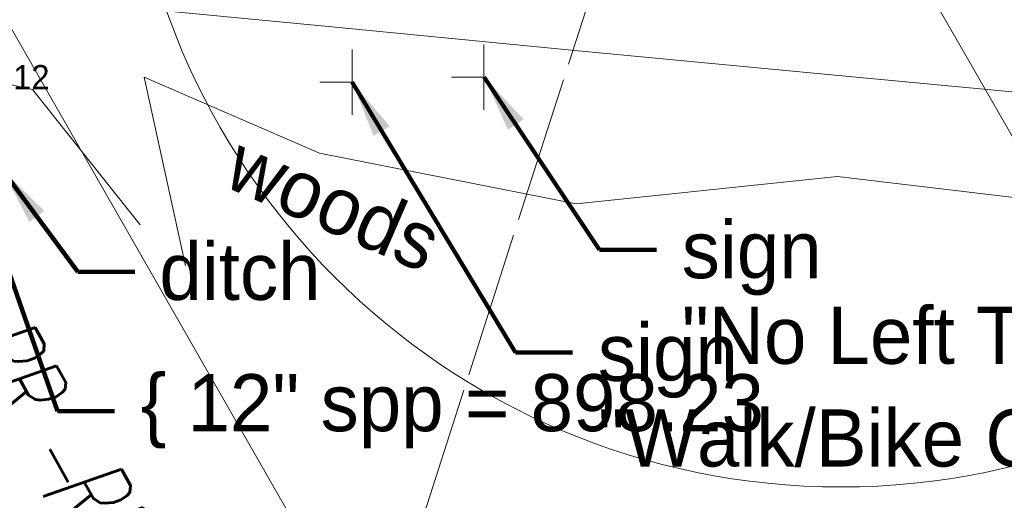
# Model space of a CAD drawing. Header units: feet. Extents: x 2433273 to 2447442, y 555003 to 575201.
# Tile 206 of 226: x 2436158 to 2436279, y 570336 to 570395. Entities that reach past the tile are written whole.
import ezdxf
from ezdxf.enums import TextEntityAlignment as Align

# ---------------------------------------------------------------- set-up
doc = ezdxf.new("R2010")
doc.units = ezdxf.units.FT
doc.header["$LTSCALE"] = 50
doc.header["$MEASUREMENT"] = 0
for name, pattern in [('corp', [0.4, 0.05, 0.09, 0.08, 0.09, 0.05, -0.04]), ('DGN Style 1', [291.026069, 0.484236, -290.541832]), ('DGN Style 2', [484.236387, 290.541832, -193.694555]), ('DGN Style 3', [677.930942, 484.236387, -193.694555]), ('rowex', [4.85, 0.8, -0.375, -0.375, 0.8, -0.3, 0.8, -0.3, 0.8, -0.3]), ('treelt', [0.3, -0.15, -0.15])]:
    doc.linetypes.add(name, pattern=pattern)
for name, color, linetype, lineweight in [('DV_X_Corp_Line', 7, 'corp', 0), ('DV_X_Property_Line', 7, 'Continuous', 0), ('PV_X_Curb', 120, 'DGN Style 1', 0), ('PV_X_EOP', 7, 'DGN Style 3', 0), ('RW_X_Fee_RW', 6, 'rowex', 30), ('SN_X_Public', 3, 'Continuous', 0), ('SV_X_Text', 7, 'Continuous', 0), ('SV_X_Text_Description', 21, 'Continuous', 0), ('SV_X_Top_of_Bank', 97, 'DGN Style 2', 0), ('UT_X_Electric_Cells', 1, 'Continuous', 0), ('VG_X_Tree_Line_Lt', 3, 'treelt', 0)]:
    doc.layers.add(name, color=color, linetype=linetype, lineweight=lineweight)
doc.styles.add('L60', font='simplex.shx', dxfattribs={"width": 0.6, "oblique": 10, "height": 4.79999})
doc.styles.add('Slanted-Normal LS 0.50', font='font31.shx', dxfattribs={"height": 0.14})
doc.styles.add('Slanted-Normal LS 0.50_0', font='font31.shx')
doc.styles.add('Style-font30', font='font30.shx')
doc.dimstyles.new('Dec-0  Slanted', dxfattribs={"dimscale": 50, "dimtxt": 0.14, "dimasz": 0.14, "dimexe": 0.07, "dimexo": 0.07, "dimgap": 0.07, "dimtad": 1, "dimdec": 0, "dimzin": 3, "dimdsep": 46, "dimtxsty": 'Slanted-Normal LS 0.50_0', "dimcen": 0.09, "dimclrd": 97, "dimclre": 97, "dimclrt": 7, "dimadec": 0, "dimazin": 3, "dimtfac": 1, "dimtdec": 0, "dimtofl": 0, "dimtmove": 1, "dimatfit": 1, "dimfxl": 1, "dimtzin": 3, "dimlwd": 0, "dimlwe": 0, "dimarcsym": 0})

# ---------------------------------------------------------------- blocks, each defined once
blk = doc.blocks.new('SGN1P_15')
at = {"layer": 'SN_X_Public', "color": 3, "linetype": 'Continuous', "lineweight": 0}
for p, q in [((0, 0.08), (0, -0.08)), ((0, 0), (-0.08, 0))]:
    blk.add_line(p, q, dxfattribs=at)
blk = doc.blocks.new('SGN1P_16')
at = {"layer": 'SN_X_Public', "color": 3, "linetype": 'Continuous', "lineweight": 0}
for p, q in [((0, 0.08), (0, -0.08)), ((0, 0), (-0.08, 0))]:
    blk.add_line(p, q, dxfattribs=at)

msp = doc.modelspace()

# ---------------------------------------------------------------- linework, layer by layer
at = {"layer": 'DV_X_Corp_Line'}
msp.add_line((2436243.26, 570445.03), (2436168.26, 570211.74), dxfattribs=at)
at = {"layer": 'DV_X_Corp_Line', "flags": 128}
msp.add_lwpolyline([(2438340.89, 568548.62), (2437421.88, 568022.4), (2436416.72, 569777.84), (2436649.53, 569785.82), (2436333.8, 570337.21, -0.04279), (2436125.96, 570785.06)], format="xyb", dxfattribs=at)
at = {"layer": 'DV_X_Property_Line'}
for p, q in [((2439654.69, 564487.25), (2435957.98, 570943.25)), ((2439540.6, 564485.24), (2435871.2, 570893.56))]:
    msp.add_line(p, q, dxfattribs=at)
at = {"layer": 'PV_X_Curb', "flags": 128}
msp.add_lwpolyline([(2436376.06, 570369.97), (2436366.34, 570376.28), (2436358.05, 570378.12), (2436318.32, 570382.18), (2436286.56, 570385.21), (2436258.64, 570387.97), (2436227.58, 570390.84), (2436196.57, 570393.79), (2436174.65, 570395.92), (2436151.11, 570398.13), (2436145.41, 570398.58), (2436143.9, 570398.68), (2436143.93, 570399.29)], dxfattribs=at)
at = {"layer": 'PV_X_EOP', "flags": 128}
msp.add_lwpolyline([(2436376.32, 570370.45), (2436366.53, 570376.79), (2436358.08, 570378.72), (2436318.34, 570382.72), (2436286.59, 570385.81), (2436258.63, 570388.44), (2436227.54, 570391.38), (2436196.45, 570394.4), (2436174.66, 570396.47), (2436151.22, 570398.53), (2436143.93, 570399.29), (2436142.93, 570399.48), (2436143.06, 570400.47), (2436140.13, 570400.54), (2436140.05, 570397.95), (2436134.18, 570400.42), (2436127.53, 570399.81), (2436121.77, 570398.52), (2436117.05, 570396.81), (2436106.54, 570402.58), (2436090, 570403.69), (2436074.35, 570405.3), (2436061.56, 570406.26), (2436037.15, 570406.8), (2436016.31, 570406.17), (2435963.38, 570404.19), (2435931.47, 570403.01), (2435900.7, 570401.91), (2435887.28, 570401.4), (2435850.08, 570400.16), (2435824.97, 570399.08), (2435789.58, 570397.85), (2435782.76, 570397.54), (2435777.97, 570397.34), (2435739.58, 570395.82)], dxfattribs=at)
at = {"layer": 'RW_X_Fee_RW', "flags": 128}
msp.add_lwpolyline([(2436110.55, 570994.74, 0.060663), (2436377.19, 570362.06), (2436699.64, 569798.92)], format="xyb", dxfattribs=at)
at = {"layer": 'SV_X_Top_of_Bank', "flags": 128}
msp.add_lwpolyline([(2436172.97, 570370.12), (2436159.73, 570386.72), (2436147.79, 570389.32), (2436144.84, 570384.05), (2436150.83, 570369.59)], dxfattribs=at)
at = {"layer": 'UT_X_Electric_Cells'}
msp.add_circle((2436258.93, 570425.76), 87.79, dxfattribs=at)
at = {"layer": 'VG_X_Tree_Line_Lt', "flags": 128}
msp.add_lwpolyline([(2436178.5, 570365.08), (2436173.46, 570388.24), (2436194.94, 570378.91), (2436226.45, 570372.71), (2436258.49, 570376.06), (2436285.68, 570372.82), (2436317.07, 570367.81), (2436343.04, 570364.4), (2436353.45, 570342.24)], dxfattribs=at)

# ---------------------------------------------------------------- block references
at = {"layer": 'SN_X_Public', "color": 3, "linetype": 'Continuous', "lineweight": 0, "xscale": 50, "yscale": 50, "zscale": 50}
for name, p in [('SGN1P_16', (2436215.13, 570388.24)), ('SGN1P_15', (2436198.98, 570387.61))]:
    msp.add_blockref(name, p, dxfattribs=at)

# ---------------------------------------------------------------- texts
at = {"char_height": 10, "width": 166.934, "attachment_point": 1, "rotation": 299.2245, "style": 'L60'}
for insert in [(2436158.7, 570359.97), (2436169.28, 570342.59)]:
    msp.add_mtext("\\H1x;\\W0.6;RR - 81'\\PCT-V 2, P 282 KLINE PARCEL 6\\POR FOLSOM PARCEL 5", dxfattribs=dict(at, insert=insert))
at = {"layer": 'SV_X_Text', "style": 'Slanted-Normal LS 0.50'}
msp.add_text('woods', height=7, rotation=336.5103, dxfattribs=at).set_placement((2436185.72, 570381.39), align=Align.TOP_LEFT)
at = {"layer": 'SV_X_Text', "char_height": 7, "style": 'Slanted-Normal LS 0.50'}
for s, insert, attachment_point, line_spacing_factor in [('sign\\P"No Left Turn"', (2436239.4, 570370.57), 1, 0.9), ('ditch', (2436175.31, 570364.36), 4, 0.606), ('sign\\P"Walk/Bike Crossing"', (2436229.11, 570357.98), 1, 0.9), ('\\{ 12" spp = 898.23', (2436173.03, 570347.25), 4, 0.606)]:
    msp.add_mtext(s, dxfattribs=dict(at, insert=insert, attachment_point=attachment_point, line_spacing_factor=line_spacing_factor))
at = {"layer": 'SV_X_Text_Description', "style": 'Style-font30'}
msp.add_text('P1= 12', height=3, dxfattribs=at).set_placement((2436149.01, 570386.72))

# ---------------------------------------------------------------- leaders
at = {"layer": 'SV_X_Text', "color": 97, "linetype": 'Continuous', "lineweight": 0, "annotation_type": 0, "has_hookline": 1, "hookline_direction": 0}
for points, text_width in [([(2436198.96, 570387.62), (2436218.99, 570354.48), (2436225.99, 570354.48)], 112.78), ([(2436215.15, 570388.24), (2436229.29, 570367.07), (2436236.29, 570367.07)], 79.78), ([(2436148.98, 570386.82), (2436162.8, 570347.25), (2436169.8, 570347.25)], 99.06), ([(2436156.11, 570376.77), (2436165.31, 570364.36), (2436172.31, 570364.36)], 27.94)]:
    msp.add_leader(points, dimstyle='Dec-0  Slanted', override={"dimtad": 0, "dimclrd": 0, "dimlwd": 65534}, dxfattribs=dict(at, text_width=text_width))

doc.saveas('drawing.dxf')
